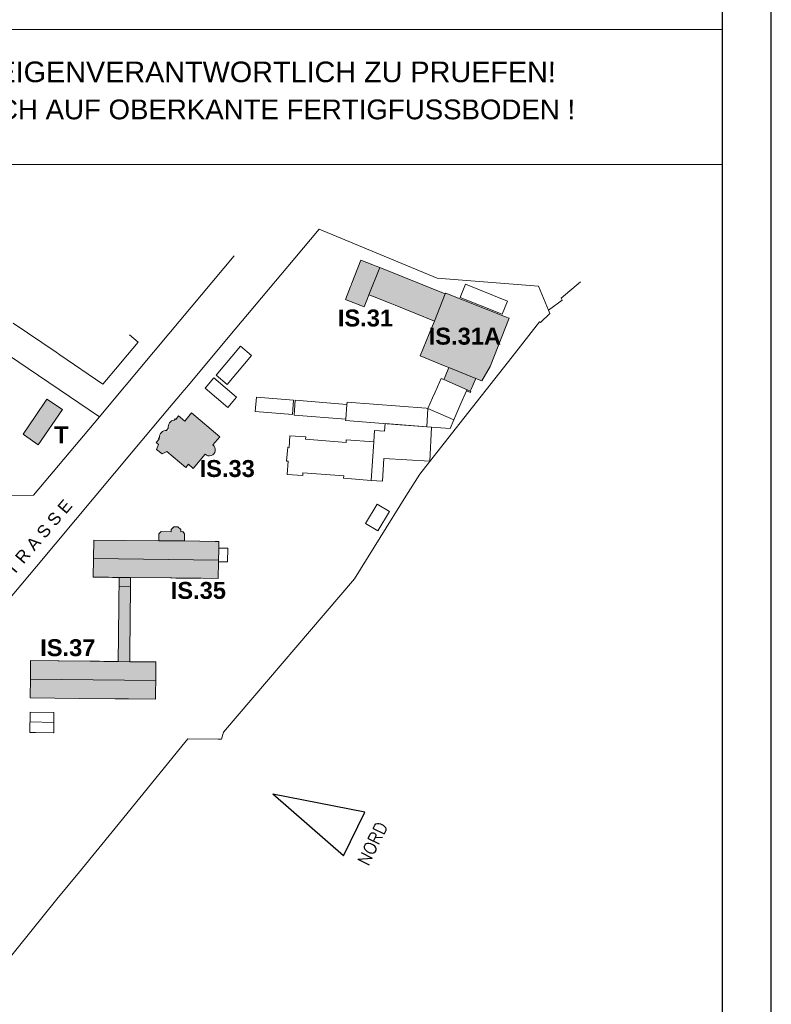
# Model space of a CAD drawing. Header units: metres. Extents: x -15 to 143, y -45 to 47.
# Tile 4 of 41: x 16 to 24, y 25 to 35. Entities that reach past the tile are written whole.
import ezdxf
from ezdxf.enums import TextEntityAlignment as Align

# ---------------------------------------------------------------- set-up
doc = ezdxf.new("R2010")
doc.units = ezdxf.units.M
doc.header["$LTSCALE"] = 0.0125
doc.layers.add('LP_Ü_PLAN', color=7, linetype='Continuous', lineweight=0)
doc.layers.add('X_YYY_STF__8', color=7, linetype='Continuous')
doc.styles.add('Arial', font='arial.ttf')
doc.styles.add('BOLDSIMP_FNT', font='romand.shx')
doc.styles.add('HausBez', font='arialbd.ttf')

# ---------------------------------------------------------------- blocks, each defined once
blk = doc.blocks.new('Nordpfeil')
at = {"layer": 'X_YYY_STF__8', "linetype": 'Continuous'}
for p, q in [((2.3732, -4.1106), (0, 0)), ((-0.0012, -4.7468), (-0.0012, -0.0044)), ((-0.0012, -4.7468), (2.3732, -4.1106))]:
    blk.add_line(p, q, dxfattribs=at)
at = {"layer": 'X_YYY_STF__8', "linetype": 'Continuous', "style": 'BOLDSIMP_FNT'}
blk.add_text('NORD', height=0.625, rotation=15, dxfattribs=at).set_placement((0.45467, -6.2328), align=Align.BOTTOM_LEFT)
blk = doc.blocks.new('LP_Ü_PLAN')
at = {"layer": 'LP_Ü_PLAN', "lineweight": 0}
h = blk.add_hatch(color=9, dxfattribs=at)
h.dxf.hatch_style = 1
h.paths.add_polyline_path([(13.93, 7.466), (13.82, 7.188), (13.873, 7.167), (14.036, 7.101), (14.089, 7.08), (14.49, 6.919), (14.49, 6.919), (14.601, 7.196)])
h.paths.add_polyline_path([(13.93, 7.466), (13.892, 7.481), (13.858, 7.495), (13.737, 7.543), (13.645, 7.308), (13.641, 7.299), (13.636, 7.287), (13.63, 7.271), (13.578, 7.139), (13.621, 7.123), (13.64, 7.115), (13.647, 7.112), (13.653, 7.11), (13.676, 7.101), (13.685, 7.098), (13.761, 7.069), (13.77, 7.065), (13.772, 7.064), (13.805, 7.15), (13.82, 7.188)])
h = blk.add_hatch(color=9, dxfattribs=at)
h.dxf.hatch_style = 1
h.paths.add_polyline_path([(15.255, 6.948), (15.217, 6.963), (14.605, 7.206), (14.601, 7.196), (14.49, 6.919), (14.49, 6.919), (14.46, 6.847), (14.436, 6.788), (14.343, 6.562), (14.601, 6.459), (14.636, 6.445), (14.912, 6.333), (14.973, 6.307), (15.059, 6.455)])
h.paths.add_polyline_path([(14.912, 6.333), (14.636, 6.445), (14.599, 6.351), (14.587, 6.32), (14.823, 6.217), (14.855, 6.202), (14.864, 6.223)])
h = blk.add_hatch(color=9, dxfattribs=at)
h.dxf.hatch_style = 1
h.paths.add_polyline_path([(10.405, 5.944), (10.28, 5.761), (10.294, 5.751), (10.436, 5.654), (10.683, 6.014), (10.525, 6.121)])
h = blk.add_hatch(color=9, dxfattribs=at)
h.dxf.hatch_style = 1
h.paths.add_polyline_path([(11.665, 5.657), (11.646, 5.605), (11.702, 5.559), (11.75, 5.586), (11.945, 5.421), (11.972, 5.454), (12.021, 5.412), (12.143, 5.556, 1.046305), (12.223, 5.651), (12.294, 5.736), (12.005, 5.98), (11.99, 5.962), (11.934, 5.896), (11.871, 5.949), (11.835, 5.906, 0.628482), (11.78, 5.792, 0.634854), (11.677, 5.718), (11.642, 5.676)])
h = blk.add_hatch(color=9, dxfattribs=at)
h.dxf.hatch_style = 1
h.paths.add_polyline_path([(12.282, 4.597), (12.283, 4.665), (12.258, 4.665), (12.247, 4.665), (11.931, 4.669), (11.849, 4.669), (11.669, 4.671), (11.004, 4.679), (10.999, 4.3), (11.07, 4.299), (11.112, 4.298), (11.154, 4.298), (11.196, 4.297), (11.238, 4.297), (11.263, 4.297), (11.38, 4.295), (11.79, 4.291), (11.801, 4.291), (11.845, 4.29), (12.105, 4.287), (12.116, 4.287), (12.278, 4.285), (12.28, 4.457)])
h.paths.add_polyline_path([(11.932, 4.724), (11.932, 4.735), (11.932, 4.743), (11.914, 4.766), (11.893, 4.764), (11.893, 4.786), (11.865, 4.814), (11.824, 4.814), (11.797, 4.787), (11.797, 4.764), (11.692, 4.766), (11.67, 4.742), (11.669, 4.671), (11.849, 4.669), (11.931, 4.669)])
h = blk.add_hatch(color=9, dxfattribs=at)
h.dxf.hatch_style = 1
h.paths.add_polyline_path([(11.38, 4.295), (11.263, 4.297), (11.262, 4.211), (11.262, 4.206), (11.379, 4.205), (11.38, 4.236)])
h.paths.add_polyline_path([(11.379, 4.205), (11.262, 4.206), (11.261, 4.119), (11.255, 3.609), (11.254, 3.524), (11.253, 3.519), (11.252, 3.436), (11.371, 3.434), (11.372, 3.523)])
h = blk.add_hatch(color=9, dxfattribs=at)
h.dxf.hatch_style = 1
h.paths.add_polyline_path([(11.638, 3.31), (11.639, 3.325), (11.64, 3.431), (11.611, 3.432), (11.567, 3.432), (11.519, 3.433), (11.485, 3.433), (11.439, 3.434), (11.393, 3.434), (11.371, 3.434), (11.252, 3.436), (11.227, 3.436), (11.206, 3.436), (11.187, 3.436), (11.141, 3.437), (11.107, 3.437), (11.061, 3.438), (11.017, 3.438), (10.978, 3.439), (10.967, 3.439), (10.649, 3.443), (10.637, 3.443), (10.355, 3.446), (10.355, 3.205), (10.354, 3.13), (10.354, 3.064), (10.857, 3.058), (11.223, 3.054), (11.36, 3.053), (11.635, 3.05)])
at = {"layer": 'LP_Ü_PLAN', "color": 253, "lineweight": 0}
for p, q in [((13.06, 7.563), (13.31, 7.858)), ((13.31, 7.858), (14.518, 7.359)), ((11.772, 6.789), (12.439, 7.586)), ((12.38, 6.75), (13.06, 7.563)), ((8.96, 7.362), (11.061, 5.94)), ((14.518, 7.359), (15.553, 7.276)), ((15.553, 7.276), (15.658, 7.029)), ((15.786, 7.154), (15.985, 7.319)), ((15.797, 7.132), (15.786, 7.154)), ((15.658, 7.029), (15.797, 7.132)), ((15.576, 6.905), (15.669, 6.997)), ((15.669, 6.997), (15.658, 7.029)), ((15.286, 6.552), (15.564, 6.911)), ((15.564, 6.911), (15.576, 6.905)), ((11.177, 6.078), (11.772, 6.789)), ((11.955, 6.244), (12.38, 6.75)), ((14.702, 5.812), (15.286, 6.552)), ((11.891, 6.168), (11.78, 6.034)), ((11.891, 6.168), (11.925, 6.207)), ((11.955, 6.244), (11.925, 6.207)), ((11.061, 5.94), (11.177, 6.078)), ((11.78, 6.034), (11.407, 5.591)), ((11.061, 5.94), (10.387, 5.137)), ((14.341, 5.354), (14.702, 5.812)), ((10.417, 4.409), (11.407, 5.591)), ((14.198, 5.129), (14.341, 5.354)), ((10.387, 5.137), (9.637, 5.134)), ((13.67, 4.282), (14.198, 5.129)), ((12.28, 4.474), (11.002, 4.489)), ((9.939, 3.84), (10.417, 4.409)), ((12.332, 2.712), (13.67, 4.282)), ((10.355, 3.255), (11.637, 3.24)), ((11.937, 2.608), (11.967, 2.645)), ((11.967, 2.645), (12.278, 2.64)), ((12.278, 2.64), (12.31, 2.64)), ((12.31, 2.64), (12.332, 2.712)), ((11.221, 1.73), (11.937, 2.608)), ((10.859, 1.285), (11.221, 1.73)), ((10.626, 1.005), (10.859, 1.285)), ((10.092, 0.344), (10.626, 1.005))]:
    blk.add_line(p, q, dxfattribs=at)
at = {"layer": 'LP_Ü_PLAN', "color": 250, "lineweight": 0}
for p, q in [((13.645, 7.308), (13.737, 7.543)), ((13.737, 7.543), (13.858, 7.495)), ((13.82, 7.188), (13.93, 7.466)), ((13.858, 7.495), (13.892, 7.481)), ((13.892, 7.481), (13.93, 7.466)), ((13.93, 7.466), (14.601, 7.196)), ((13.578, 7.139), (13.63, 7.271)), ((13.63, 7.271), (13.636, 7.287)), ((13.636, 7.287), (13.641, 7.299)), ((13.641, 7.299), (13.645, 7.308)), ((14.753, 7.161), (14.808, 7.297)), ((14.808, 7.297), (15.236, 7.123)), ((13.805, 7.15), (13.82, 7.188)), ((13.82, 7.188), (13.873, 7.167)), ((13.873, 7.167), (14.036, 7.101)), ((14.601, 7.196), (14.49, 6.919)), ((14.605, 7.206), (14.601, 7.196)), ((14.605, 7.206), (15.217, 6.963)), ((14.753, 7.161), (15.182, 6.988)), ((13.578, 7.139), (13.621, 7.123)), ((13.621, 7.123), (13.64, 7.115)), ((13.64, 7.115), (13.647, 7.112)), ((13.647, 7.112), (13.653, 7.11)), ((13.653, 7.11), (13.676, 7.101)), ((13.676, 7.101), (13.685, 7.098)), ((13.685, 7.098), (13.761, 7.069)), ((13.761, 7.069), (13.77, 7.065)), ((13.77, 7.065), (13.772, 7.064)), ((13.772, 7.064), (13.805, 7.15)), ((14.036, 7.101), (14.089, 7.08)), ((14.089, 7.08), (14.49, 6.919)), ((15.236, 7.123), (15.182, 6.988)), ((15.217, 6.963), (15.255, 6.948)), ((10.618, 6.6), (10.178, 6.898)), ((14.49, 6.919), (14.46, 6.847)), ((15.059, 6.455), (15.255, 6.948)), ((11.458, 6.703), (11.37, 6.777)), ((14.436, 6.788), (14.343, 6.562)), ((14.46, 6.847), (14.436, 6.788)), ((11.458, 6.703), (11.293, 6.507)), ((12.255, 6.367), (12.505, 6.662)), ((12.505, 6.662), (12.618, 6.566)), ((10.656, 6.574), (10.618, 6.6)), ((11.097, 6.275), (10.656, 6.574)), ((12.618, 6.566), (12.369, 6.271)), ((14.343, 6.562), (14.601, 6.459)), ((11.263, 6.472), (11.097, 6.275)), ((11.293, 6.507), (11.263, 6.472)), ((14.601, 6.459), (14.636, 6.445)), ((15.059, 6.455), (14.973, 6.307)), ((12.369, 6.271), (12.255, 6.367)), ((14.599, 6.351), (14.587, 6.32)), ((14.636, 6.445), (14.599, 6.351)), ((14.636, 6.445), (14.912, 6.333)), ((12.142, 6.232), (12.231, 6.338)), ((12.231, 6.338), (12.465, 6.141)), ((14.497, 6.193), (14.545, 6.302)), ((14.545, 6.302), (14.559, 6.332)), ((14.559, 6.332), (14.587, 6.32)), ((14.587, 6.32), (14.823, 6.217)), ((14.864, 6.223), (14.912, 6.333)), ((14.912, 6.333), (14.973, 6.307)), ((12.142, 6.232), (12.375, 6.035)), ((14.47, 6.132), (14.497, 6.193)), ((14.761, 6.074), (14.818, 6.206)), ((14.818, 6.206), (14.823, 6.217)), ((14.818, 6.206), (14.858, 6.189)), ((14.823, 6.217), (14.855, 6.202)), ((14.855, 6.202), (14.864, 6.223)), ((14.855, 6.202), (14.862, 6.199)), ((14.858, 6.189), (14.862, 6.199)), ((10.405, 5.944), (10.525, 6.121)), ((10.525, 6.121), (10.683, 6.014)), ((12.465, 6.141), (12.375, 6.035)), ((12.654, 5.993), (12.669, 6.14)), ((13.047, 6.111), (12.669, 6.14)), ((13.047, 6.111), (13.036, 5.964)), ((13.053, 5.956), (13.065, 6.108)), ((13.065, 6.108), (13.594, 6.067)), ((13.594, 6.067), (13.582, 5.914)), ((13.594, 6.067), (13.596, 6.088)), ((13.596, 6.088), (14.406, 6.027)), ((14.423, 6.025), (14.47, 6.132)), ((14.689, 5.91), (14.761, 6.074)), ((10.28, 5.761), (10.405, 5.944)), ((10.683, 6.014), (10.436, 5.654)), ((12.654, 5.993), (13.036, 5.964)), ((13.582, 5.914), (13.053, 5.956)), ((14.406, 6.027), (14.423, 6.025)), ((14.423, 6.025), (14.411, 5.838)), ((14.423, 6.025), (14.689, 5.91)), ((13.581, 5.9), (13.582, 5.914)), ((13.581, 5.9), (14.137, 5.858)), ((14.137, 5.858), (14.411, 5.838)), ((14.65, 5.82), (14.689, 5.91)), ((10.294, 5.751), (10.28, 5.761)), ((10.294, 5.751), (10.436, 5.654)), ((13.011, 5.746), (13.002, 5.627)), ((13.172, 5.735), (13.011, 5.746)), ((14.411, 5.838), (14.65, 5.82)), ((13.172, 5.735), (13.17, 5.709)), ((13.586, 5.677), (13.17, 5.709)), ((13.586, 5.677), (13.588, 5.703)), ((13.588, 5.703), (13.869, 5.684)), ((13.842, 5.288), (13.869, 5.684)), ((12.976, 5.486), (12.988, 5.628)), ((12.988, 5.628), (13.002, 5.627)), ((12.976, 5.486), (12.992, 5.485)), ((12.992, 5.485), (12.982, 5.35)), ((12.982, 5.35), (13.142, 5.339)), ((13.142, 5.339), (13.144, 5.365)), ((13.561, 5.336), (13.144, 5.365)), ((13.561, 5.336), (13.559, 5.31)), ((13.559, 5.31), (13.842, 5.288)), ((13.903, 5.047), (13.784, 4.849)), ((14.029, 4.971), (13.903, 5.047)), ((13.91, 4.773), (14.029, 4.971)), ((13.784, 4.849), (13.91, 4.773)), ((11.669, 4.671), (11.67, 4.742)), ((11.67, 4.742), (11.692, 4.766)), ((11.692, 4.766), (11.797, 4.764)), ((11.797, 4.787), (11.824, 4.814)), ((11.797, 4.764), (11.797, 4.787)), ((11.824, 4.814), (11.865, 4.814)), ((11.865, 4.814), (11.893, 4.786)), ((11.893, 4.786), (11.893, 4.764)), ((11.893, 4.764), (11.914, 4.766)), ((11.914, 4.766), (11.932, 4.743)), ((11.932, 4.735), (11.932, 4.743)), ((11.932, 4.724), (11.932, 4.735)), ((11.004, 4.679), (10.999, 4.3)), ((11.669, 4.671), (11.004, 4.679)), ((11.849, 4.669), (11.669, 4.671)), ((11.931, 4.669), (11.849, 4.669)), ((11.931, 4.669), (11.932, 4.724)), ((12.247, 4.665), (11.931, 4.669)), ((12.258, 4.665), (12.247, 4.665)), ((12.283, 4.665), (12.258, 4.665)), ((12.283, 4.665), (12.282, 4.597)), ((12.282, 4.597), (12.28, 4.457)), ((12.282, 4.597), (12.292, 4.596)), ((12.292, 4.596), (12.333, 4.596)), ((12.333, 4.596), (12.374, 4.595)), ((12.374, 4.595), (12.373, 4.456)), ((12.28, 4.457), (12.278, 4.285)), ((12.28, 4.457), (12.373, 4.456)), ((10.999, 4.3), (11.07, 4.299)), ((11.07, 4.299), (11.112, 4.298)), ((11.112, 4.298), (11.154, 4.298)), ((11.154, 4.298), (11.196, 4.297)), ((11.196, 4.297), (11.238, 4.297)), ((11.238, 4.297), (11.263, 4.297)), ((11.263, 4.297), (11.262, 4.211)), ((11.263, 4.297), (11.38, 4.295)), ((11.379, 4.205), (11.38, 4.236)), ((11.38, 4.236), (11.38, 4.295)), ((11.38, 4.295), (11.79, 4.291)), ((11.79, 4.291), (11.801, 4.291)), ((11.801, 4.291), (11.845, 4.29)), ((11.845, 4.29), (12.105, 4.287)), ((12.116, 4.287), (12.278, 4.285)), ((11.262, 4.206), (11.261, 4.119)), ((11.262, 4.211), (11.262, 4.206)), ((11.262, 4.206), (11.379, 4.205)), ((11.372, 3.523), (11.379, 4.205)), ((11.261, 4.119), (11.255, 3.609)), ((11.255, 3.609), (11.254, 3.524)), ((10.355, 3.446), (10.637, 3.443)), ((10.355, 3.205), (10.355, 3.446)), ((10.637, 3.443), (10.649, 3.443)), ((10.649, 3.443), (10.967, 3.439)), ((10.967, 3.439), (10.978, 3.439)), ((10.978, 3.439), (11.017, 3.438)), ((11.017, 3.438), (11.061, 3.438)), ((11.061, 3.438), (11.107, 3.437)), ((11.107, 3.437), (11.141, 3.437)), ((11.141, 3.437), (11.187, 3.436)), ((11.187, 3.436), (11.206, 3.436)), ((11.206, 3.436), (11.227, 3.436)), ((11.227, 3.436), (11.252, 3.436)), ((11.253, 3.519), (11.252, 3.436)), ((11.252, 3.436), (11.371, 3.434)), ((11.254, 3.524), (11.253, 3.519)), ((11.372, 3.523), (11.371, 3.434)), ((11.371, 3.434), (11.393, 3.434)), ((11.393, 3.434), (11.439, 3.434)), ((11.439, 3.434), (11.485, 3.433)), ((11.485, 3.433), (11.519, 3.433)), ((11.519, 3.433), (11.567, 3.432)), ((11.567, 3.432), (11.611, 3.432)), ((11.611, 3.432), (11.64, 3.431)), ((11.64, 3.431), (11.639, 3.325)), ((11.639, 3.325), (11.638, 3.31)), ((11.638, 3.31), (11.635, 3.05)), ((10.354, 3.13), (10.355, 3.205)), ((10.354, 3.064), (10.354, 3.13)), ((10.857, 3.058), (10.354, 3.064)), ((11.223, 3.054), (10.857, 3.058)), ((11.36, 3.053), (11.223, 3.054)), ((11.635, 3.05), (11.36, 3.053)), ((10.351, 2.711), (10.352, 2.919)), ((10.352, 2.919), (10.596, 2.914)), ((10.352, 2.919), (10.352, 2.819)), ((10.595, 2.71), (10.596, 2.914)), ((10.352, 2.819), (10.595, 2.812)), ((10.351, 2.711), (10.406, 2.71)), ((10.406, 2.71), (10.592, 2.707)), ((10.592, 2.707), (10.595, 2.707)), ((10.595, 2.707), (10.595, 2.71))]:
    blk.add_line(p, q, dxfattribs=at)
blk.add_lwpolyline([(11.99, 5.962), (11.934, 5.896), (11.871, 5.949), (11.842, 5.913), (11.837, 5.918), (11.827, 5.906, 0.427965), (11.766, 5.823), (11.747, 5.801, 0.432656), (11.676, 5.727), (11.667, 5.716), (11.672, 5.712), (11.642, 5.676), (11.665, 5.657), (11.646, 5.605), (11.702, 5.559), (11.75, 5.586), (11.945, 5.421), (11.972, 5.454), (12.021, 5.412), (12.143, 5.556, 1.046305), (12.223, 5.651), (12.294, 5.736), (12.005, 5.98), (11.99, 5.962)], format="xyb", close=True, dxfattribs=at)
blk.add_lwpolyline([(13.869, 5.684), (13.877, 5.8), (13.979, 5.794), (13.985, 5.87), (14.46, 5.834), (14.441, 5.487), (13.971, 5.513), (13.958, 5.28), (13.842, 5.288)], dxfattribs=at)
at = {"layer": 'LP_Ü_PLAN', "lineweight": 0, "xscale": 0.2020779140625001, "yscale": 0.2020779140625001, "zscale": 0.0288682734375, "rotation": 48.92361846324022}
blk.add_blockref('Nordpfeil', (12.835, 2.079), dxfattribs=at)
at = {"layer": 'LP_Ü_PLAN', "color": 7, "lineweight": 0, "style": 'Arial'}
blk.add_text('I N D U S T R I E S T R A S S E', height=0.12498, rotation=49.6075, dxfattribs=at).set_placement((9.183, 3.134))
at = {"layer": 'LP_Ü_PLAN', "width": 0.59229, "attachment_point": 5, "style": 'HausBez'}
for s, insert, char_height in [('IS.31', (13.784, 6.949), 0.1732), ('IS.31A', (14.801, 6.763), 0.1732), ('T', (10.672, 5.756), 0.173), ('IS.33', (12.369, 5.409), 0.1732), ('IS.35', (12.074, 4.162), 0.1732), ('IS.37', (10.738, 3.576), 0.1732)]:
    blk.add_mtext(s, dxfattribs=dict(at, insert=insert, char_height=char_height))

msp = doc.modelspace()

# ---------------------------------------------------------------- linework, layer by layer
at = {"layer": 'X_YYY_STF__8', "linetype": 'Continuous'}
for p, q in [((23.262, 5.148), (23.262, 46.698)), ((23.762, 4.648), (23.762, 46.698))]:
    msp.add_line(p, q, dxfattribs=at)
at = {"layer": 'X_YYY_STF__8', "lineweight": 0, "ltscale": 0.2}
for p, q in [((6.262, 35.117), (23.259, 35.117)), ((6.262, 33.737), (23.259, 33.737))]:
    msp.add_line(p, q, dxfattribs=at)

# ---------------------------------------------------------------- block references
at = {"layer": 'LP_Ü_PLAN'}
msp.add_blockref('LP_Ü_PLAN', (5.825, 25.215), dxfattribs=at)

# ---------------------------------------------------------------- texts
at = {"layer": 'X_YYY_STF__8', "ltscale": 0.2, "style": 'Arial'}
for s, height, p in [('PLAN DIGITALISIERT - ALLE MASSE SIND VOM UNTERNEHMER EIGENVERANTWORTLICH ZU PRUEFEN!', 0.21074, (6.804, 34.578)), ('EINGETRAGENE HOEHENMASSE BEZIEHEN SICH GRUNDSAETZLICH AUF OBERKANTE FERTIGFUSSBODEN !', 0.20238, (6.817, 34.198))]:
    msp.add_text(s, height=height, dxfattribs=at).set_placement(p)

doc.saveas('drawing.dxf')
